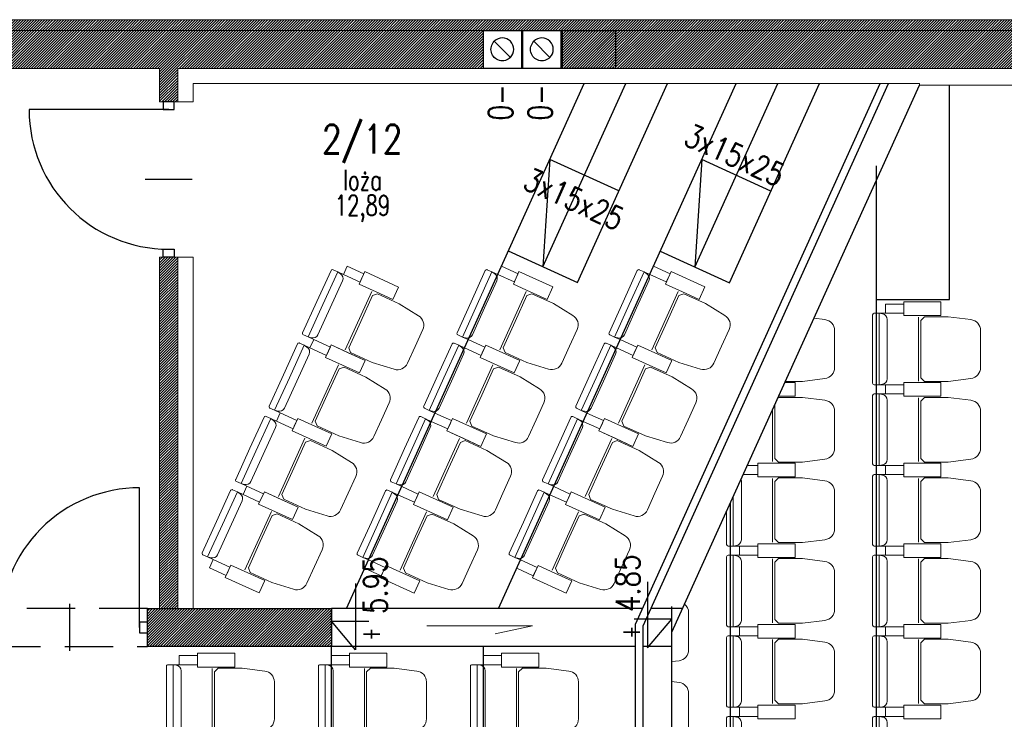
# Model space of a CAD drawing. Header units: inches. Extents: x 27484 to 71626, y -45113 to 39.
# Tile 187 of 256: x 34060 to 34708, y -24102 to -23642. Entities that reach past the tile are written whole.
import ezdxf
from ezdxf.enums import TextEntityAlignment as Align

# ---------------------------------------------------------------- set-up
doc = ezdxf.new("R2010")
doc.units = ezdxf.units.IN
doc.header["$LTSCALE"] = 50
doc.header["$MEASUREMENT"] = 0
doc.linetypes.add('DASHED2', pattern=[9.525, 6.35, -3.175])
for name, color, linetype in [('0-KOTEW-POZ', 7, 'Continuous'), ('A-rdzenie zelbetowe', 6, 'Continuous'), ('A-WID-CIENKI', 7, 'Continuous'), ('B-IWE', 2, 'Continuous'), ('B-IWE-KAN', 7, 'Continuous'), ('KOTEW-POZ-OPIS', 2, 'Continuous'), ('KOTEW-POZ-OPIS1', 7, 'Continuous'), ('R-MET-IWE', 2, 'Continuous'), ('R-MET-POM-OPIS', 7, 'Continuous'), ('R-MET-POM-OPIS-NR', 2, 'Continuous'), ('R-MET-POM-OPIS-POM', 7, 'Continuous'), ('R-MET-POZ', 7, 'Continuous'), ('R-MET-POZ-OPIS', 2, 'Continuous'), ('rz_wentylacja', 10, 'Continuous'), ('S-DRZ-', 7, 'Continuous'), ('S-DRZ-O', 7, 'Continuous'), ('S-DRZ-SKRZYD', 5, 'Continuous'), ('S-DRZ-WEGAR', 7, 'Continuous')]:
    doc.layers.add(name, color=color, linetype=linetype)
for name, color, linetype, lineweight in [('0-OPISY', 165, 'Continuous', 18), ('_meble', 3, 'Continuous', 5), ('A-PRZERYW', 7, 'DASHED2', 18), ('A-SCIANY', 5, 'Continuous', 18), ('A-SLUSARKA', 4, 'Continuous', 13), ('A-WID', 1, 'Continuous', 9), ('A-ść. istn.', 8, 'Continuous', 0), ('mat', 7, 'Continuous', 9), ('R-MET-DRZ', 7, 'Continuous', 15)]:
    doc.layers.add(name, color=color, linetype=linetype, lineweight=lineweight)
doc.styles.add('MET_POM', font='simplex.shx')
doc.styles.add('MET_POZ', font='SIMPLEX')
doc.styles.get("Standard").update_dxf_attribs({"font": 'romans.shx'})
doc.styles.add('TOM', font='simplex.shx', dxfattribs={"width": 0.8, "height": 50})
pattern_1 = [(45, (31560.1443, -34930.5661), (-0.88388348, 0.88388348), [])]

# ---------------------------------------------------------------- blocks, each defined once
blk = doc.blocks.new('KRZESLO 53x71')
at = {"color": 3}
for p, q in [((4.4, 23.5), (8.5, 23.5)), ((4.4, -23.5), (8.5, -23.5))]:
    blk.add_line(p, q, dxfattribs=at)
at = {"color": 1}
blk.add_line((30.2, -21), (30.2, 21), dxfattribs=at)
at = {"color": 3}
for points in [[(20.5, 26.5), (20.5, 29.5), (8.5, 29.5), (8.5, 23.5), (20.5, 23.5), (20.5, 26.5)], [(20.5, -26.5), (20.5, -29.5), (8.5, -29.5), (8.5, -23.5), (20.5, -23.5), (20.5, -26.5)]]:
    blk.add_lwpolyline(points, dxfattribs=at)
for points in [[(32.75, 22), (45, 22), (45, 31), (20.5, 31), (20.5, 22)], [(32.75, -22), (45, -22), (45, -31), (20.5, -31), (20.5, -22)]]:
    blk.add_lwpolyline(points, close=True, dxfattribs=at)
for points in [[(4.4, -23.5), (4.4, 0), (4.4, 23.5), (1, 23.5, 0.414214), (0, 22.5), (0, 0), (0, -22.5, 0.414214), (1, -23.5)], [(71, 0), (71, -12.15, -0.386311), (64.68, -19.34), (49.82, -21.25), (34.15, -21.25), (31.7, -18.86), (31.7, 0), (31.7, 18.86), (34.15, 21.25), (49.82, 21.25), (64.68, 19.34, -0.386311), (71, 12.15)]]:
    blk.add_lwpolyline(points, format="xyb", close=True, dxfattribs=at)
at = {"color": 1}
blk.add_lwpolyline([(4.4, -23.5), (6.5, -23.13, 0.377955), (9.7, -19.5), (9.7, 0), (9.7, 19.5, 0.377955), (6.5, 23.13), (4.4, 23.5)], format="xyb", dxfattribs=at)
blk = doc.blocks.new('D90-L-DL')
at = {"layer": 'S-DRZ-'}
blk.add_arc((-45, 0), 90, 270, 0, dxfattribs=at)
at = {"layer": 'S-DRZ-O'}
blk.add_line((0, 15.12), (0, -15.12), dxfattribs=at)
at = {"layer": 'S-DRZ-SKRZYD'}
blk.add_line((-45, 0), (-45, -90), dxfattribs=at)
at = {"layer": 'S-DRZ-WEGAR'}
for points in [[(-50, -3.5), (-45, -3.5), (-45, 3.5), (-50, 3.5)], [(45, 3.5), (50, 3.5), (50, -3.5), (45, -3.5)]]:
    blk.add_lwpolyline(points, close=True, dxfattribs=at)
blk = doc.blocks.new('A$C07123322')
at = {"layer": 'A-SLUSARKA', "xscale": 1.020000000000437, "yscale": 1.020000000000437, "zscale": 1.020000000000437, "rotation": 270}
blk.add_blockref('D90-L-DL', (40.58, -45.9), dxfattribs=at)
blk = doc.blocks.new('MPOM0239')
at = {"layer": 'R-MET-POM-OPIS', "style": 'MET_POM', "width": 0.7}
for tag, p in [('POS', (0, -0.225)), ('ARE', (0, -0.4898))]:
    blk.add_attdef(tag, text='', height=0.2, dxfattribs=at).set_placement(p, align=Align.CENTER)
at = {"layer": 'R-MET-POM-OPIS', "style": 'MET_POM', "width": 0.7, "flags": 1}
blk.add_attdef('UNI', (0.2464, -0.4898), '', height=0.2, dxfattribs=at)
at = {"layer": 'R-MET-POM-OPIS-NR', "style": 'MET_POM', "width": 0.8}
blk.add_attdef('NR', text='', height=0.2, dxfattribs=at).set_placement((-0.0028, 0.269), align=Align.CENTER)
at = {"layer": 'R-MET-POM-OPIS-POM', "style": 'MET_POM', "width": 0.7}
blk.add_attdef('POM', text='', height=0.2, dxfattribs=at).set_placement((0, 0.0223), align=Align.CENTER)
blk = doc.blocks.new('IWE0W')
at = {"layer": 'B-IWE-KAN'}
blk.add_lwpolyline([(0.854, 0.854, -1), (0.146, 0.146), (0.854, 0.854, 1), (0.146, 0.146)], format="xyb", dxfattribs=at)
blk = doc.blocks.new('IWE0W011')
at = {"layer": 'B-IWE'}
blk.add_lwpolyline([(0, 0), (25, 0), (25, 25), (0, 25), (0, 0)], dxfattribs=at)
at = {"xscale": 15, "yscale": 15, "zscale": 15}
blk.add_blockref('IWE0W', (5, 5), dxfattribs=at)
at = {"layer": 'R-MET-IWE', "width": 0.75}
blk.add_attdef('NR', text='', height=9.5, dxfattribs=at).set_placement((12.5, 37), align=Align.MIDDLE)
blk = doc.blocks.new('M-POZ10')
at = {"layer": '0-KOTEW-POZ'}
blk.add_line((-0.133, 0), (0.133, 0), dxfattribs=at)
blk.add_lwpolyline([(0.392, 0.253), (-0.3, 0.253), (0, 0), (0, 0.393)], dxfattribs=at)
at = {"layer": 'KOTEW-POZ-OPIS', "style": 'MET_POZ', "width": 0.6}
blk.add_attdef('+/-', text='', height=0.2, dxfattribs=at).set_placement((-0.068, 0.334), align=Align.RIGHT)
at = {"layer": 'KOTEW-POZ-OPIS', "style": 'MET_POZ', "width": 0.8}
blk.add_attdef('H', (0.075, 0.334), '', height=0.25, dxfattribs=at)
at = {"layer": 'KOTEW-POZ-OPIS1', "style": 'MET_POZ', "oblique": 5, "width": 0.8}
blk.add_attdef('TXT', text='', height=0.2, dxfattribs=at).set_placement((0.075, 0.629), align=Align.CENTER)
at = {"layer": 'KOTEW-POZ-OPIS1', "style": 'MET_POZ'}
blk.add_attdef('XH', (0.075, 0.031), '', height=0.2, dxfattribs=at)

msp = doc.modelspace()

# ---------------------------------------------------------------- hatches: boundary and pattern name
at = {"layer": 'A-ść. istn.', "ltscale": 0.1}
h = msp.add_hatch(dxfattribs=at)
h.set_pattern_fill('ANSI31', color=256, scale=10)
h.set_pattern_definition(pattern_1)
h.paths.add_polyline_path([(34014.98246, -23641.96968), (33820.48246, -23641.96968), (33820.48246, -23661.46968), (33827.48246, -23661.46968), (33827.48246, -23648.96968), (34002.48246, -23648.96968), (34014.98246, -23648.96968)])
h.paths.add_polyline_path([(33832.48246, -23730.96968), (33832.48246, -23718.96968), (33827.48246, -23718.96968), (33827.48246, -23661.46968), (33820.48246, -23661.46968), (33820.48246, -23766.46968), (33832.48246, -23766.46968)])
h.paths.add_polyline_path([(34554.98246, -23641.96968), (34014.98246, -23641.96968), (34014.98246, -23648.96968), (34554.98246, -23648.96968)])
h = msp.add_hatch(dxfattribs=at)
h.set_pattern_fill('ANSI31', color=256, scale=10)
h.set_pattern_definition(pattern_1)
h.paths.add_polyline_path([(35497.48246, -23648.96968), (35497.48246, -23641.96968), (34554.98246, -23641.96968), (34554.98246, -23648.96968)])
h = msp.add_hatch(dxfattribs=at)
h.set_pattern_fill('ANSI31', color=256, scale=10)
h.set_pattern_definition(pattern_1)
h.paths.add_polyline_path([(34014.98246, -23661.46968), (34002.48246, -23661.46968), (34002.48246, -23718.96968), (33832.48246, -23718.96968), (33832.48246, -23730.96968), (34014.98246, -23730.96968)])
h.paths.add_polyline_path([(34014.98246, -23648.96968), (34002.48246, -23648.96968), (34002.48246, -23661.46968), (34014.98246, -23661.46968)])
h.paths.add_polyline_path([(34365.48246, -23648.96968), (34014.98246, -23648.96968), (34014.98246, -23661.46968), (34365.48246, -23661.46968)])
h.paths.add_polyline_path([(34365.48246, -23661.46968), (34014.98246, -23661.46968), (34014.98246, -23730.96968), (34027.48246, -23730.96968), (34027.48246, -23673.96968), (34152.48246, -23673.96968), (34152.48246, -23695.96968), (34164.48246, -23695.96968), (34164.48246, -23673.96968), (34365.48246, -23673.96968)])
h = msp.add_hatch(dxfattribs=at)
h.set_pattern_fill('ANSI31', color=256, scale=10)
h.set_pattern_definition(pattern_1)
h.paths.add_polyline_path([(34417.48246, -23648.96968), (34452.48246, -23648.96968), (34452.48246, -23673.96968), (34417.48246, -23673.96968)])
h.paths.add_polyline_path([(34837.48246, -23648.96968), (34872.48246, -23648.96968), (34872.48246, -23673.96968), (34837.48246, -23673.96968)])
h.paths.add_polyline_path([(35257.48246, -23648.96968), (35292.48246, -23648.96968), (35292.48246, -23673.96968), (35257.48246, -23673.96968)])
h = msp.add_hatch(dxfattribs=at)
h.set_pattern_fill('ANSI31', color=256, scale=10)
h.set_pattern_definition(pattern_1)
h.paths.add_polyline_path([(35257.48246, -23648.96968), (34872.48246, -23648.96968), (34872.48246, -23661.46968), (35257.48246, -23661.46968)])
h.paths.add_polyline_path([(35257.48246, -23661.46968), (34872.48246, -23661.46968), (34872.48246, -23673.96968), (35257.48246, -23673.96968)])
h.paths.add_polyline_path([(34837.48246, -23661.46968), (34811.69759, -23661.46968), (34811.69759, -23673.96968), (34837.48246, -23673.96968)])
h.paths.add_polyline_path([(34837.48246, -23648.96968), (34811.69759, -23648.96968), (34811.69759, -23661.46968), (34837.48246, -23661.46968)])
h.paths.add_polyline_path([(34811.69759, -23648.96968), (34554.98246, -23648.96968), (34554.98246, -23661.46968), (34811.69759, -23661.46968)])
h.paths.add_polyline_path([(34811.69759, -23661.46968), (34554.98246, -23661.46968), (34554.98246, -23673.96968), (34811.69759, -23673.96968)])
h.paths.add_polyline_path([(34554.98246, -23661.46968), (34513.92488, -23661.46968), (34513.76819, -23673.96968), (34554.98246, -23673.96968)])
h.paths.add_polyline_path([(34554.98246, -23648.96968), (34514.08157, -23648.96968), (34513.92488, -23661.46968), (34554.98246, -23661.46968)])
h.paths.add_polyline_path([(34514.08157, -23648.96968), (34452.48246, -23648.96968), (34452.48246, -23661.46968), (34513.92488, -23661.46968)])
h.paths.add_polyline_path([(34513.92488, -23661.46968), (34452.48246, -23661.46968), (34452.48246, -23673.96968), (34513.76819, -23673.96968)])
h = msp.add_hatch(dxfattribs=at)
h.set_pattern_fill('ANSI31', color=256, scale=10)
h.set_pattern_definition(pattern_1)
h.paths.add_polyline_path([(34164.48246, -23797.96968), (34152.48246, -23797.96968), (34152.48246, -23904.96968), (34164.48246, -23904.96968)])
h.paths.add_polyline_path([(34164.48246, -23904.96968), (34152.48246, -23904.96968), (34152.48246, -24028.96968), (34164.48246, -24028.96968)])
h = msp.add_hatch(dxfattribs=at)
h.set_pattern_fill('ANSI31', color=256, scale=10)
h.set_pattern_definition(pattern_1)
h.paths.add_polyline_path([(34014.98246, -24028.96968), (33852.48246, -24028.96968), (33852.48246, -24053.96968), (34002.48246, -24053.96968), (34014.98246, -24053.96968)])
h.paths.add_polyline_path([(34042.48246, -24028.96968), (34027.48246, -24028.96968), (34014.98246, -24028.96968), (34014.98246, -24053.96968), (34042.48246, -24053.96968)])
h.paths.add_polyline_path([(34265.48246, -24028.96968), (34144.48246, -24028.96968), (34144.48246, -24053.96968), (34152.48246, -24053.96968), (34265.48246, -24053.96968)])

# ---------------------------------------------------------------- linework, layer by layer
at = {"layer": '_meble', "color": 3}
for p, q in [((34625.88277, -23834.96968), (34629.98277, -23834.96968)), ((34651.68277, -23837.46968), (34651.68277, -23879.46968)), ((34625.88277, -23881.96968), (34629.98277, -23881.96968)), ((34625.88277, -23887.96968), (34629.98277, -23887.96968)), ((34651.68277, -23890.46968), (34651.68277, -23932.46968)), ((34555.68277, -23898.37972), (34555.68277, -23932.46968)), ((34625.88277, -23934.96968), (34629.98277, -23934.96968)), ((34555.68277, -23943.46968), (34555.68277, -23985.46968)), ((34625.88277, -23940.96968), (34629.98277, -23940.96968)), ((34651.68277, -23943.46968), (34651.68277, -23985.46968)), ((34529.88277, -23987.96968), (34533.98277, -23987.96968)), ((34529.88277, -23987.96968), (34533.98277, -23987.96968)), ((34625.88277, -23987.96968), (34629.98277, -23987.96968)), ((34529.88277, -23993.96968), (34533.98277, -23993.96968)), ((34529.88277, -23993.96968), (34533.98277, -23993.96968)), ((34625.88277, -23993.96968), (34629.98277, -23993.96968)), ((34555.68277, -23996.46968), (34555.68277, -24038.46968)), ((34555.68277, -23996.46968), (34555.68277, -24038.46968)), ((34651.68277, -23996.46968), (34651.68277, -24038.46968)), ((34529.88277, -24040.96968), (34533.98277, -24040.96968)), ((34529.88277, -24040.96968), (34533.98277, -24040.96968)), ((34625.88277, -24040.96968), (34629.98277, -24040.96968)), ((34529.88277, -24046.96968), (34533.98277, -24046.96968)), ((34529.88277, -24046.96968), (34533.98277, -24046.96968)), ((34625.88277, -24046.96968), (34629.98277, -24046.96968)), ((34555.68277, -24049.46968), (34555.68277, -24091.46968)), ((34555.68277, -24049.46968), (34555.68277, -24091.46968)), ((34651.68277, -24049.46968), (34651.68277, -24091.46968)), ((34529.88277, -24093.96968), (34533.98277, -24093.96968)), ((34529.88277, -24093.96968), (34533.98277, -24093.96968)), ((34625.88277, -24093.96968), (34629.98277, -24093.96968)), ((34529.88277, -24099.96968), (34533.98277, -24099.96968)), ((34529.88277, -24099.96968), (34533.98277, -24099.96968)), ((34625.88277, -24099.96968), (34629.98277, -24099.96968))]:
    msp.add_line(p, q, dxfattribs=at)
for points in [[(34654.23277, -23836.46968), (34666.48277, -23836.46968), (34666.48277, -23827.46968), (34641.98277, -23827.46968), (34641.98277, -23836.46968)], [(34654.23277, -23889.46968), (34666.48277, -23889.46968), (34666.48277, -23880.46968), (34641.98277, -23880.46968), (34641.98277, -23889.46968)], [(34558.23277, -23942.46968), (34570.48277, -23942.46968), (34570.48277, -23933.46968), (34545.98277, -23933.46968), (34545.98277, -23942.46968)], [(34558.23277, -23933.46968), (34570.48277, -23933.46968), (34570.48277, -23942.46968), (34545.98277, -23942.46968), (34545.98277, -23933.46968)], [(34654.23277, -23942.46968), (34666.48277, -23942.46968), (34666.48277, -23933.46968), (34641.98277, -23933.46968), (34641.98277, -23942.46968)], [(34654.23277, -23933.46968), (34666.48277, -23933.46968), (34666.48277, -23942.46968), (34641.98277, -23942.46968), (34641.98277, -23933.46968)], [(34558.23277, -23986.46968), (34570.48277, -23986.46968), (34570.48277, -23995.46968), (34545.98277, -23995.46968), (34545.98277, -23986.46968)], [(34558.23277, -23995.46968), (34570.48277, -23995.46968), (34570.48277, -23986.46968), (34545.98277, -23986.46968), (34545.98277, -23995.46968)], [(34558.23277, -23986.46968), (34570.48277, -23986.46968), (34570.48277, -23995.46968), (34545.98277, -23995.46968), (34545.98277, -23986.46968)], [(34558.23277, -23995.46968), (34570.48277, -23995.46968), (34570.48277, -23986.46968), (34545.98277, -23986.46968), (34545.98277, -23995.46968)], [(34654.23277, -23995.46968), (34666.48277, -23995.46968), (34666.48277, -23986.46968), (34641.98277, -23986.46968), (34641.98277, -23995.46968)], [(34654.23277, -23986.46968), (34666.48277, -23986.46968), (34666.48277, -23995.46968), (34641.98277, -23995.46968), (34641.98277, -23986.46968)], [(34558.23277, -24039.46968), (34570.48277, -24039.46968), (34570.48277, -24048.46968), (34545.98277, -24048.46968), (34545.98277, -24039.46968)], [(34558.23277, -24048.46968), (34570.48277, -24048.46968), (34570.48277, -24039.46968), (34545.98277, -24039.46968), (34545.98277, -24048.46968)], [(34558.23277, -24039.46968), (34570.48277, -24039.46968), (34570.48277, -24048.46968), (34545.98277, -24048.46968), (34545.98277, -24039.46968)], [(34558.23277, -24048.46968), (34570.48277, -24048.46968), (34570.48277, -24039.46968), (34545.98277, -24039.46968), (34545.98277, -24048.46968)], [(34654.23277, -24039.46968), (34666.48277, -24039.46968), (34666.48277, -24048.46968), (34641.98277, -24048.46968), (34641.98277, -24039.46968)], [(34654.23277, -24048.46968), (34666.48277, -24048.46968), (34666.48277, -24039.46968), (34641.98277, -24039.46968), (34641.98277, -24048.46968)], [(34558.23277, -24092.46968), (34570.48277, -24092.46968), (34570.48277, -24101.46968), (34545.98277, -24101.46968), (34545.98277, -24092.46968)], [(34558.23277, -24101.46968), (34570.48277, -24101.46968), (34570.48277, -24092.46968), (34545.98277, -24092.46968), (34545.98277, -24101.46968)], [(34558.23277, -24092.46968), (34570.48277, -24092.46968), (34570.48277, -24101.46968), (34545.98277, -24101.46968), (34545.98277, -24092.46968)], [(34558.23277, -24101.46968), (34570.48277, -24101.46968), (34570.48277, -24092.46968), (34545.98277, -24092.46968), (34545.98277, -24101.46968)], [(34654.23277, -24092.46968), (34666.48277, -24092.46968), (34666.48277, -24101.46968), (34641.98277, -24101.46968), (34641.98277, -24092.46968)], [(34654.23277, -24101.46968), (34666.48277, -24101.46968), (34666.48277, -24092.46968), (34641.98277, -24092.46968), (34641.98277, -24101.46968)]]:
    msp.add_lwpolyline(points, close=True, dxfattribs=at)
for points in [[(34641.98277, -23831.96968), (34641.98277, -23828.96968), (34629.98277, -23828.96968), (34629.98277, -23834.96968), (34641.98277, -23834.96968), (34641.98277, -23831.96968)], [(34559.71969, -23889.46968), (34570.48277, -23889.46968), (34570.48277, -23880.46968), (34563.79736, -23880.46968)], [(34563.79736, -23880.46968), (34570.48277, -23880.46968), (34570.48277, -23889.46968), (34559.71969, -23889.46968)], [(34641.98277, -23884.96968), (34641.98277, -23881.96968), (34629.98277, -23881.96968), (34629.98277, -23887.96968), (34641.98277, -23887.96968), (34641.98277, -23884.96968)], [(34545.98277, -23937.96968), (34545.98277, -23934.96968), (34539.1048, -23934.96968)], [(34539.1048, -23934.96968), (34545.98277, -23934.96968), (34545.98277, -23937.96968)], [(34641.98277, -23937.96968), (34641.98277, -23934.96968), (34629.98277, -23934.96968), (34629.98277, -23940.96968), (34641.98277, -23940.96968), (34641.98277, -23937.96968)], [(34641.98277, -23937.96968), (34641.98277, -23940.96968), (34629.98277, -23940.96968), (34629.98277, -23934.96968), (34641.98277, -23934.96968), (34641.98277, -23937.96968)], [(34545.98277, -23937.96968), (34545.98277, -23940.96968), (34536.38635, -23940.96968)], [(34536.38635, -23940.96968), (34545.98277, -23940.96968), (34545.98277, -23937.96968)], [(34545.98277, -23990.96968), (34545.98277, -23993.96968), (34533.98277, -23993.96968), (34533.98277, -23987.96968), (34545.98277, -23987.96968), (34545.98277, -23990.96968)], [(34545.98277, -23990.96968), (34545.98277, -23987.96968), (34533.98277, -23987.96968), (34533.98277, -23993.96968), (34545.98277, -23993.96968), (34545.98277, -23990.96968)], [(34545.98277, -23990.96968), (34545.98277, -23993.96968), (34533.98277, -23993.96968), (34533.98277, -23987.96968), (34545.98277, -23987.96968), (34545.98277, -23990.96968)], [(34545.98277, -23990.96968), (34545.98277, -23987.96968), (34533.98277, -23987.96968), (34533.98277, -23993.96968), (34545.98277, -23993.96968), (34545.98277, -23990.96968)], [(34641.98277, -23990.96968), (34641.98277, -23987.96968), (34629.98277, -23987.96968), (34629.98277, -23993.96968), (34641.98277, -23993.96968), (34641.98277, -23990.96968)], [(34641.98277, -23990.96968), (34641.98277, -23993.96968), (34629.98277, -23993.96968), (34629.98277, -23987.96968), (34641.98277, -23987.96968), (34641.98277, -23990.96968)], [(34328.30131, -24040.50573), (34397.79117, -24040.50573), (34373.23441, -24045.7277)], [(34545.98277, -24043.96968), (34545.98277, -24046.96968), (34533.98277, -24046.96968), (34533.98277, -24040.96968), (34545.98277, -24040.96968), (34545.98277, -24043.96968)], [(34545.98277, -24043.96968), (34545.98277, -24040.96968), (34533.98277, -24040.96968), (34533.98277, -24046.96968), (34545.98277, -24046.96968), (34545.98277, -24043.96968)], [(34545.98277, -24043.96968), (34545.98277, -24046.96968), (34533.98277, -24046.96968), (34533.98277, -24040.96968), (34545.98277, -24040.96968), (34545.98277, -24043.96968)], [(34545.98277, -24043.96968), (34545.98277, -24040.96968), (34533.98277, -24040.96968), (34533.98277, -24046.96968), (34545.98277, -24046.96968), (34545.98277, -24043.96968)], [(34641.98277, -24043.96968), (34641.98277, -24046.96968), (34629.98277, -24046.96968), (34629.98277, -24040.96968), (34641.98277, -24040.96968), (34641.98277, -24043.96968)], [(34641.98277, -24043.96968), (34641.98277, -24040.96968), (34629.98277, -24040.96968), (34629.98277, -24046.96968), (34641.98277, -24046.96968), (34641.98277, -24043.96968)], [(34545.98277, -24096.96968), (34545.98277, -24099.96968), (34533.98277, -24099.96968), (34533.98277, -24093.96968), (34545.98277, -24093.96968), (34545.98277, -24096.96968)], [(34545.98277, -24096.96968), (34545.98277, -24093.96968), (34533.98277, -24093.96968), (34533.98277, -24099.96968), (34545.98277, -24099.96968), (34545.98277, -24096.96968)], [(34545.98277, -24096.96968), (34545.98277, -24099.96968), (34533.98277, -24099.96968), (34533.98277, -24093.96968), (34545.98277, -24093.96968), (34545.98277, -24096.96968)], [(34545.98277, -24096.96968), (34545.98277, -24093.96968), (34533.98277, -24093.96968), (34533.98277, -24099.96968), (34545.98277, -24099.96968), (34545.98277, -24096.96968)], [(34641.98277, -24096.96968), (34641.98277, -24099.96968), (34629.98277, -24099.96968), (34629.98277, -24093.96968), (34641.98277, -24093.96968), (34641.98277, -24096.96968)], [(34641.98277, -24096.96968), (34641.98277, -24093.96968), (34629.98277, -24093.96968), (34629.98277, -24099.96968), (34641.98277, -24099.96968), (34641.98277, -24096.96968)]]:
    msp.add_lwpolyline(points, dxfattribs=at)
for points in [[(34564.13716, -23879.71968), (34575.30392, -23879.71968), (34590.16467, -23877.80594, 0.386311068), (34596.48277, -23870.61672), (34596.48277, -23858.46968), (34596.48277, -23846.32264, 0.386311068), (34590.16467, -23839.13342), (34582.94689, -23838.20393)], [(34625.88277, -23834.96968), (34627.98075, -23835.3388, -0.377954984), (34631.18277, -23838.96968), (34631.18277, -23858.46968), (34631.18277, -23877.96968, -0.377954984), (34627.98075, -23881.60055), (34625.88277, -23881.96968)], [(34557.18277, -23895.06901), (34557.18277, -23911.46968), (34557.18277, -23930.32504), (34559.62998, -23932.71968), (34575.30392, -23932.71968), (34590.16467, -23930.80594, 0.386311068), (34596.48277, -23923.61672), (34596.48277, -23911.46968), (34596.48277, -23899.32264, 0.386311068), (34590.16467, -23892.13342), (34575.30392, -23890.21968), (34559.62998, -23890.21968), (34559.1807, -23890.65931)], [(34625.88277, -23887.96968), (34627.98075, -23888.3388, -0.377954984), (34631.18277, -23891.96968), (34631.18277, -23911.46968), (34631.18277, -23930.96968, -0.377954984), (34627.98075, -23934.60055), (34625.88277, -23934.96968)], [(34535.03714, -23943.94758, -0.070882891), (34535.18277, -23944.96968), (34535.18277, -23964.46968), (34535.18277, -23983.96968, -0.377954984), (34531.98075, -23987.60055), (34529.88277, -23987.96968)], [(34625.88277, -23940.96968), (34627.98075, -23941.3388, -0.377954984), (34631.18277, -23944.96968), (34631.18277, -23964.46968), (34631.18277, -23983.96968, -0.377954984), (34627.98075, -23987.60055), (34625.88277, -23987.96968)], [(34529.88277, -23955.32401), (34529.88277, -23964.46968), (34529.88277, -23987.96968), (34526.48277, -23987.96968, -0.414213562), (34525.48277, -23986.96968), (34525.48277, -23965.03544)], [(34529.88277, -23993.96968), (34531.98075, -23994.3388, -0.377954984), (34535.18277, -23997.96968), (34535.18277, -24017.46968), (34535.18277, -24036.96968, -0.377954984), (34531.98075, -24040.60055), (34529.88277, -24040.96968)], [(34529.88277, -23993.96968), (34531.98075, -23994.3388, -0.377954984), (34535.18277, -23997.96968), (34535.18277, -24017.46968), (34535.18277, -24036.96968, -0.377954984), (34531.98075, -24040.60055), (34529.88277, -24040.96968)], [(34625.88277, -23993.96968), (34627.98075, -23994.3388, -0.377954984), (34631.18277, -23997.96968), (34631.18277, -24017.46968), (34631.18277, -24036.96968, -0.377954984), (34627.98075, -24040.60055), (34625.88277, -24040.96968)], [(34489.48246, -24063.9089), (34494.16467, -24063.30594, 0.386311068), (34500.48277, -24056.11672), (34500.48277, -24043.96968), (34500.48277, -24031.82264, 0.232759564), (34497.79894, -24026.13762)], [(34529.88277, -24046.96968), (34531.98075, -24047.3388, -0.377954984), (34535.18277, -24050.96968), (34535.18277, -24070.46968), (34535.18277, -24089.96968, -0.377954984), (34531.98075, -24093.60055), (34529.88277, -24093.96968)], [(34529.88277, -24046.96968), (34531.98075, -24047.3388, -0.377954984), (34535.18277, -24050.96968), (34535.18277, -24070.46968), (34535.18277, -24089.96968, -0.377954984), (34531.98075, -24093.60055), (34529.88277, -24093.96968)], [(34625.88277, -24046.96968), (34627.98075, -24047.3388, -0.377954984), (34631.18277, -24050.96968), (34631.18277, -24070.46968), (34631.18277, -24089.96968, -0.377954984), (34627.98075, -24093.60055), (34625.88277, -24093.96968)], [(34489.48246, -24116.9089), (34494.16467, -24116.30594, 0.386311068), (34500.48277, -24109.11672), (34500.48277, -24096.96968), (34500.48277, -24084.82264, 0.386311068), (34494.16467, -24077.63342), (34489.48246, -24077.03045)], [(34529.88277, -24099.96968), (34531.98075, -24100.3388, -0.377954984), (34535.18277, -24103.96968), (34535.18277, -24123.46968), (34535.18277, -24142.96968, -0.377954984), (34531.98075, -24146.60055), (34529.88277, -24146.96968)], [(34625.88277, -24099.96968), (34627.98075, -24100.3388, -0.377954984), (34631.18277, -24103.96968), (34631.18277, -24123.46968), (34631.18277, -24142.96968, -0.377954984), (34627.98075, -24146.60055), (34625.88277, -24146.96968)]]:
    msp.add_lwpolyline(points, format="xyb", dxfattribs=at)
for points in [[(34625.88277, -23834.96968), (34625.88277, -23858.46968), (34625.88277, -23881.96968), (34622.48277, -23881.96968, -0.414213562), (34621.48277, -23880.96968), (34621.48277, -23858.46968), (34621.48277, -23835.96968, -0.414213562), (34622.48277, -23834.96968)], [(34692.48277, -23858.46968), (34692.48277, -23846.32264, 0.386311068), (34686.16467, -23839.13342), (34671.30392, -23837.21968), (34655.62998, -23837.21968), (34653.18277, -23839.61432), (34653.18277, -23858.46968), (34653.18277, -23877.32504), (34655.62998, -23879.71968), (34671.30392, -23879.71968), (34686.16467, -23877.80594, 0.386311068), (34692.48277, -23870.61672)], [(34625.88277, -23887.96968), (34625.88277, -23911.46968), (34625.88277, -23934.96968), (34622.48277, -23934.96968, -0.414213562), (34621.48277, -23933.96968), (34621.48277, -23911.46968), (34621.48277, -23888.96968, -0.414213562), (34622.48277, -23887.96968)], [(34692.48277, -23911.46968), (34692.48277, -23899.32264, 0.386311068), (34686.16467, -23892.13342), (34671.30392, -23890.21968), (34655.62998, -23890.21968), (34653.18277, -23892.61432), (34653.18277, -23911.46968), (34653.18277, -23930.32504), (34655.62998, -23932.71968), (34671.30392, -23932.71968), (34686.16467, -23930.80594, 0.386311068), (34692.48277, -23923.61672)], [(34596.48277, -23964.46968), (34596.48277, -23952.32264, 0.386311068), (34590.16467, -23945.13342), (34575.30392, -23943.21968), (34559.62998, -23943.21968), (34557.18277, -23945.61432), (34557.18277, -23964.46968), (34557.18277, -23983.32504), (34559.62998, -23985.71968), (34575.30392, -23985.71968), (34590.16467, -23983.80594, 0.386311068), (34596.48277, -23976.61672)], [(34625.88277, -23940.96968), (34625.88277, -23964.46968), (34625.88277, -23987.96968), (34622.48277, -23987.96968, -0.414213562), (34621.48277, -23986.96968), (34621.48277, -23964.46968), (34621.48277, -23941.96968, -0.414213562), (34622.48277, -23940.96968)], [(34692.48277, -23964.46968), (34692.48277, -23952.32264, 0.386311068), (34686.16467, -23945.13342), (34671.30392, -23943.21968), (34655.62998, -23943.21968), (34653.18277, -23945.61432), (34653.18277, -23964.46968), (34653.18277, -23983.32504), (34655.62998, -23985.71968), (34671.30392, -23985.71968), (34686.16467, -23983.80594, 0.386311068), (34692.48277, -23976.61672)], [(34529.88277, -23993.96968), (34529.88277, -24017.46968), (34529.88277, -24040.96968), (34526.48277, -24040.96968, -0.414213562), (34525.48277, -24039.96968), (34525.48277, -24017.46968), (34525.48277, -23994.96968, -0.414213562), (34526.48277, -23993.96968)], [(34529.88277, -23993.96968), (34529.88277, -24017.46968), (34529.88277, -24040.96968), (34526.48277, -24040.96968, -0.414213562), (34525.48277, -24039.96968), (34525.48277, -24017.46968), (34525.48277, -23994.96968, -0.414213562), (34526.48277, -23993.96968)], [(34625.88277, -23993.96968), (34625.88277, -24017.46968), (34625.88277, -24040.96968), (34622.48277, -24040.96968, -0.414213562), (34621.48277, -24039.96968), (34621.48277, -24017.46968), (34621.48277, -23994.96968, -0.414213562), (34622.48277, -23993.96968)], [(34596.48277, -24017.46968), (34596.48277, -24005.32264, 0.386311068), (34590.16467, -23998.13342), (34575.30392, -23996.21968), (34559.62998, -23996.21968), (34557.18277, -23998.61432), (34557.18277, -24017.46968), (34557.18277, -24036.32504), (34559.62998, -24038.71968), (34575.30392, -24038.71968), (34590.16467, -24036.80594, 0.386311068), (34596.48277, -24029.61672)], [(34692.48277, -24017.46968), (34692.48277, -24005.32264, 0.386311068), (34686.16467, -23998.13342), (34671.30392, -23996.21968), (34655.62998, -23996.21968), (34653.18277, -23998.61432), (34653.18277, -24017.46968), (34653.18277, -24036.32504), (34655.62998, -24038.71968), (34671.30392, -24038.71968), (34686.16467, -24036.80594, 0.386311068), (34692.48277, -24029.61672)], [(34529.88277, -24046.96968), (34529.88277, -24070.46968), (34529.88277, -24093.96968), (34526.48277, -24093.96968, -0.414213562), (34525.48277, -24092.96968), (34525.48277, -24070.46968), (34525.48277, -24047.96968, -0.414213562), (34526.48277, -24046.96968)], [(34529.88277, -24046.96968), (34529.88277, -24070.46968), (34529.88277, -24093.96968), (34526.48277, -24093.96968, -0.414213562), (34525.48277, -24092.96968), (34525.48277, -24070.46968), (34525.48277, -24047.96968, -0.414213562), (34526.48277, -24046.96968)], [(34625.88277, -24046.96968), (34625.88277, -24070.46968), (34625.88277, -24093.96968), (34622.48277, -24093.96968, -0.414213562), (34621.48277, -24092.96968), (34621.48277, -24070.46968), (34621.48277, -24047.96968, -0.414213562), (34622.48277, -24046.96968)], [(34596.48277, -24070.46968), (34596.48277, -24058.32264, 0.386311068), (34590.16467, -24051.13342), (34575.30392, -24049.21968), (34559.62998, -24049.21968), (34557.18277, -24051.61432), (34557.18277, -24070.46968), (34557.18277, -24089.32504), (34559.62998, -24091.71968), (34575.30392, -24091.71968), (34590.16467, -24089.80594, 0.386311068), (34596.48277, -24082.61672)], [(34692.48277, -24070.46968), (34692.48277, -24058.32264, 0.386311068), (34686.16467, -24051.13342), (34671.30392, -24049.21968), (34655.62998, -24049.21968), (34653.18277, -24051.61432), (34653.18277, -24070.46968), (34653.18277, -24089.32504), (34655.62998, -24091.71968), (34671.30392, -24091.71968), (34686.16467, -24089.80594, 0.386311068), (34692.48277, -24082.61672)], [(34529.88277, -24099.96968), (34529.88277, -24123.46968), (34529.88277, -24146.96968), (34526.48277, -24146.96968, -0.414213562), (34525.48277, -24145.96968), (34525.48277, -24123.46968), (34525.48277, -24100.96968, -0.414213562), (34526.48277, -24099.96968)], [(34625.88277, -24099.96968), (34625.88277, -24123.46968), (34625.88277, -24146.96968), (34622.48277, -24146.96968, -0.414213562), (34621.48277, -24145.96968), (34621.48277, -24123.46968), (34621.48277, -24100.96968, -0.414213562), (34622.48277, -24099.96968)]]:
    msp.add_lwpolyline(points, format="xyb", close=True, dxfattribs=at)
at = {"layer": 'A-PRZERYW', "lineweight": -3, "ltscale": 0.1}
for p, q in [((34144.48246, -24028.96968), (34042.48246, -24028.96968)), ((34042.48246, -24053.96968), (34144.48246, -24053.96968))]:
    msp.add_line(p, q, dxfattribs=at)
at = {"layer": 'A-rdzenie zelbetowe', "ltscale": 0.1}
for points in [[(34417.48246, -23648.96968), (34452.48246, -23648.96968), (34452.48246, -23673.96968), (34417.48246, -23673.96968)], [(34144.48246, -24028.96968), (34265.48246, -24028.96968), (34265.48246, -24053.96968), (34144.48246, -24053.96968)]]:
    msp.add_lwpolyline(points, close=True, dxfattribs=at)
at = {"layer": 'A-SCIANY', "ltscale": 3}
for p, q in [((33820.48246, -23641.96968), (35497.48246, -23641.96968)), ((34027.48246, -23673.96968), (34152.48246, -23673.96968)), ((34152.48246, -23673.96968), (34152.48246, -23695.96968)), ((34164.48246, -23673.96968), (34207.48246, -23673.96968)), ((34174.48246, -23683.96968), (34652.37341, -23683.96968)), ((34174.48246, -23683.96968), (34174.48246, -23695.96968)), ((34652.37341, -23684.96968), (34652.37341, -23683.96968)), ((34652.37341, -23684.96968), (35791.48246, -23684.96968)), ((34174.48246, -23695.96968), (34152.48246, -23695.96968)), ((34152.48246, -23797.96968), (34152.48246, -24028.96968)), ((34174.48246, -23797.96968), (34152.48246, -23797.96968)), ((34174.48246, -23797.96968), (34174.48246, -24028.96968)), ((34144.48246, -24053.96968), (34144.48246, -24028.96968)), ((34152.48246, -24028.96968), (34144.48246, -24028.96968)), ((34265.48246, -24028.96968), (34174.48246, -24028.96968)), ((34265.48246, -24028.96968), (34265.48246, -24053.96968)), ((34265.48246, -24053.96968), (34144.48246, -24053.96968))]:
    msp.add_line(p, q, dxfattribs=at)
at = {"layer": 'A-WID', "lineweight": -2}
for p, q in [((34275.41795, -24028.96968), (34431.72863, -23683.96968)), ((34375.41795, -24028.96968), (34531.72863, -23683.96968)), ((34404.631, -23804.35586), (34459.1749, -23683.96968)), ((34427.37156, -23814.74204), (34486.62117, -23683.96968)), ((34465.48246, -24039.30997), (34626.47806, -23683.96968)), ((34470.48246, -24040.38983), (34631.96732, -23683.96968)), ((34489.48246, -24044.49327), (34652.37341, -23684.96968)), ((34504.5473, -23804.54061), (34559.1749, -23683.96968)), ((34527.28786, -23814.92679), (34586.62117, -23683.96968)), ((34381.89045, -23793.96968), (34427.37156, -23814.74204)), ((34481.80674, -23794.15443), (34527.28786, -23814.92679)), ((34470.16738, -24028.96968), (34265.48246, -24028.96968)), ((34496.5158, -24028.96968), (34475.65664, -24028.96968)), ((34465.48246, -24427.46968), (34465.48246, -24039.30997)), ((34470.48246, -24427.46968), (34470.48246, -24040.38983)), ((34489.48246, -24785.44609), (34489.48246, -24044.49327)), ((34265.48246, -24402.46968), (34265.48246, -24053.96968)), ((34465.48246, -24053.96968), (34265.48246, -24053.96968)), ((34365.48246, -24402.46968), (34365.48246, -24053.96968)), ((34489.48246, -24053.96968), (34470.48246, -24053.96968))]:
    msp.add_line(p, q, dxfattribs=at)
for points in [[(34454.64351, -23754.54895), (34409.1624, -23733.77659), (34404.64133, -23804.36057)], [(34554.60166, -23754.64132), (34509.12054, -23733.86897), (34504.55762, -23804.54533)]]:
    msp.add_lwpolyline(points, dxfattribs=at)
at = {"layer": 'A-WID-CIENKI'}
for p, q in [((34671.98277, -23825.96968), (34671.98277, -23684.96968)), ((34623.98277, -24319.96968), (34623.98277, -23737.93941)), ((34527.98277, -24870.42178), (34527.98277, -23959.51758))]:
    msp.add_line(p, q, dxfattribs=at)
msp.add_lwpolyline([(34623.98277, -23825.96968), (34671.98277, -23825.96968)], dxfattribs=at)
at = {"layer": 'mat'}
for p, q in [((33933.23756, -23648.96968), (35497.48246, -23648.96968)), ((34164.48246, -23673.96968), (34164.48246, -23695.96968)), ((34164.48246, -23673.96968), (35802.48246, -23673.96968)), ((34164.48246, -23797.96968), (34164.48246, -24028.96968))]:
    msp.add_line(p, q, dxfattribs=at)

# ---------------------------------------------------------------- block references
at = {"layer": '_meble', "xscale": -1}
for p, rotation in [((34255.92989, -23827.27213), 155.4526418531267), ((34357.44288, -23827.33248), 155.6259351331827), ((34457.44288, -23827.33248), 155.6259351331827), ((34233.91129, -23875.4819), 155.4526418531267), ((34335.5702, -23875.60862), 155.6259351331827), ((34435.5702, -23875.60862), 155.6259351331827), ((34211.8927, -23923.69166), 155.4526418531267), ((34313.69751, -23923.88476), 155.6259351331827), ((34413.69751, -23923.88476), 155.6259351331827), ((34189.8741, -23971.90142), 155.4526418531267), ((34291.82483, -23972.1609), 155.6259351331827), ((34391.82483, -23972.1609), 155.6259351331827), ((34156.98246, -24089.46968), 180), ((34256.98246, -24089.46968), 180), ((34356.98246, -24089.46968), 180)]:
    msp.add_blockref('KRZESLO 53x71', p, dxfattribs=dict(at, rotation=rotation))
at = {"layer": 'R-MET-DRZ'}
msp.add_blockref('A$C07123322', (34117.90586, -23701.06968), dxfattribs=at)
at = {"layer": 'R-MET-DRZ', "rotation": 270}
msp.add_blockref('A$C07123322', (34139.38246, -24000.89308), dxfattribs=at)
at = {"layer": 'R-MET-POM-OPIS'}
ref = msp.add_blockref('MPOM0239', (34285.97388, -23755.61235), dxfattribs=dict(at, xscale=67.20000000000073, yscale=67.20000000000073, zscale=67.20000000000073))
ref.add_attrib('NR', '2/12', dxfattribs={"layer": 'R-MET-POM-OPIS-NR', "height": 18.816, "style": 'MET_POM', "width": 0.8}).set_placement((34285.78353, -23729.8161), align=Align.CENTER)
ref.add_attrib('ARE', '12,89', dxfattribs={"height": 13.44, "style": 'MET_POM', "width": 0.7}).set_placement((34285.97388, -23770.73058), align=Align.CENTER)
ref.add_attrib('POM', 'loża', dxfattribs={"layer": 'R-MET-POM-OPIS-POM', "height": 13.44, "style": 'MET_POM', "width": 0.7}).set_placement((34285.97388, -23754.1123), align=Align.CENTER)
at = {"layer": 'R-MET-POZ'}
ref = msp.add_blockref('M-POZ10', (34265.48246, -24037.36043), dxfattribs=dict(at, xscale=-63, yscale=63, zscale=62.99999999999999, rotation=270.0000000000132))
ref.add_attrib('+/-', '+', dxfattribs={"layer": 'R-MET-POZ-OPIS', "height": 12.6, "rotation": 90, "style": 'MET_POZ', "width": 0.6}).set_placement((34297.31741, -24041.6645), align=Align.RIGHT)
ref.add_attrib('H', '5.95', (34302.26741, -24032.62491), dxfattribs={"layer": 'R-MET-POZ-OPIS', "height": 15.75, "rotation": 90, "style": 'MET_POZ', "width": 0.8})
ref = msp.add_blockref('M-POZ10', (34489.48246, -24036.07234), dxfattribs=dict(at, xscale=63, yscale=63, zscale=63, rotation=89.99999999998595))
ref.add_attrib('+/-', '+', dxfattribs={"layer": 'R-MET-POZ-OPIS', "height": 12.6, "rotation": 90, "style": 'MET_POZ', "width": 0.6}).set_placement((34468.44752, -24040.37641), align=Align.RIGHT)
ref.add_attrib('H', '4.85', (34468.44752, -24031.33682), dxfattribs={"layer": 'R-MET-POZ-OPIS', "height": 15.75, "rotation": 90, "style": 'MET_POZ', "width": 0.8})
at = {"layer": 'rz_wentylacja'}
ref = msp.add_blockref('IWE0W011', (34365.48246, -23648.96968), dxfattribs=dict(at, xscale=-1, rotation=180))
ref.add_attrib('NR', '0-', (34384.83816, -23708.2138), dxfattribs={"layer": 'R-MET-IWE', "height": 16, "rotation": 90, "width": 0.75})
ref = msp.add_blockref('IWE0W011', (34391.48246, -23648.96968), dxfattribs=dict(at, xscale=-1, rotation=180))
ref.add_attrib('NR', '0-', (34410.83816, -23708.2138), dxfattribs={"layer": 'R-MET-IWE', "height": 16, "rotation": 90, "width": 0.75})

# ---------------------------------------------------------------- texts
at = {"layer": '0-OPISY', "color": 2, "char_height": 15, "width": 175.0427759, "attachment_point": 1, "rotation": 335.65444827, "style": 'TOM'}
for insert in [(34502.49148, -23709.97766), (34396.78738, -23738.90039)]:
    msp.add_mtext('3x15x25', dxfattribs=dict(at, insert=insert))

doc.saveas('drawing.dxf')
